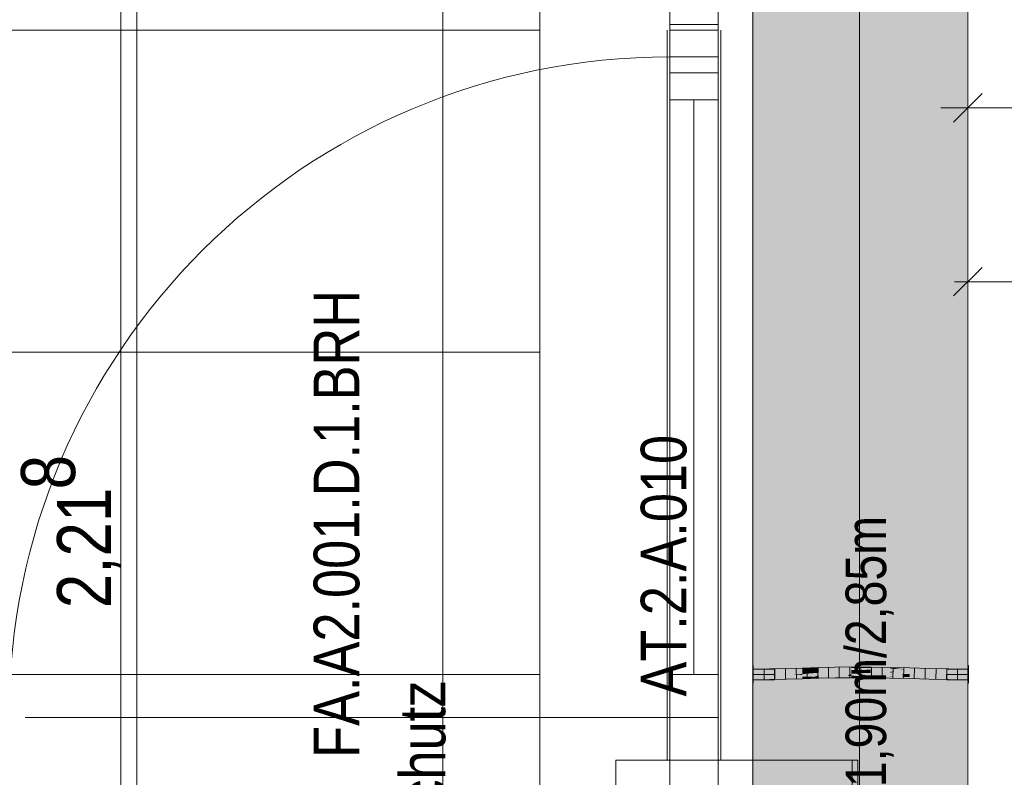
# Model space of a CAD drawing. Extents: x -620 to 300, y 62 to 1112.
# Tile 88 of 95: x -157 to -120, y 800 to 828. Entities that reach past the tile are written whole.
import ezdxf
from ezdxf.lldxf.tags import DXFTag

# ---------------------------------------------------------------- set-up
doc = ezdxf.new("R2010")
doc.units = 0
doc.layers.get('0').update_dxf_attribs({"lineweight": 13})
for name, color, linetype, lineweight, true_color in [('00_Beschriftung UZ', 3, 'Continuous', 13, 0x00ff00), ('30 -33 Aussenwände- 7 Fassade_ Elemente', 7, 'Continuous', 9, 0x00aacc), ('30 -35 Decken- 1 Konstruktion-Träger- Stahlbeton', 7, 'grob-A06G9S5M8I', 13, 0x33aa00), ('70 -72 Beschriftung- 1 Beschriftung allgemein', 7, 'Continuous', 9, 0xff6633), ('70 -76 Bemaßung- 2 Allgemein', 9, 'Continuous', 5, 0x808080), ('E_Leerrohr 20', 7, 'Continuous', 13, 0xcc0099), ('E_Leerrohr 20-Shading', 7, 'Continuous', 13, 0xcc0099), ('iwb_Schraffur_Unterzug', 7, 'Continuous', 5, 0xffffcc)]:
    doc.layers.add(name, color=color, linetype=linetype, lineweight=lineweight, true_color=true_color)
for name, color, linetype, lineweight in [('30 -33 Aussenwände- 8 Sonnenschutz', 7, 'Continuous', 9), ('60- 61 allgemeine Ausstattung- 4 Terrassen', 7, 'Continuous', 9), ('70 -71 Achsen- 1 Gebäudeachsen', 7, 'STRICHPUNKT2-A06G9S5N8I', 18)]:
    doc.layers.add(name, color=color, linetype=linetype, lineweight=lineweight)
doc.styles.get("Standard").update_dxf_attribs({"font": 'ARIALN.TTF'})
tags = doc.linetypes.add('grob-A06G9S5M8I', pattern=[14, 3, -8, 3]).pattern_tags.tags
tags[8:9] = [DXFTag(74, 4), DXFTag(75, 0), DXFTag(340, '0'), DXFTag(46, 0.0), DXFTag(50, 0.0), DXFTag(44, 0.0), DXFTag(45, 0.0)]
tags[6:7] = [DXFTag(74, 4), DXFTag(75, 0), DXFTag(340, '0'), DXFTag(46, 0.0), DXFTag(50, 0.0), DXFTag(44, 0.0), DXFTag(45, 0.0)]
tags[4:5] = [DXFTag(74, 4), DXFTag(75, 0), DXFTag(340, '0'), DXFTag(46, 0.0), DXFTag(50, 0.0), DXFTag(44, 0.0), DXFTag(45, 0.0)]
tags = doc.linetypes.add('STRICHPUNKT2', pattern=[12.7, 6.35, -3.175, 0, -3.175]).pattern_tags.tags
tags[10:11] = [DXFTag(74, 4), DXFTag(75, 0), DXFTag(340, '0'), DXFTag(46, 0.0), DXFTag(50, 0.0), DXFTag(44, 0.0), DXFTag(45, 0.0)]
tags[8:9] = [DXFTag(74, 4), DXFTag(75, 0), DXFTag(340, '0'), DXFTag(46, 0.0), DXFTag(50, 0.0), DXFTag(44, 0.0), DXFTag(45, 0.0)]
tags[6:7] = [DXFTag(74, 4), DXFTag(75, 0), DXFTag(340, '0'), DXFTag(46, 0.0), DXFTag(50, 0.0), DXFTag(44, 0.0), DXFTag(45, 0.0)]
tags[4:5] = [DXFTag(74, 4), DXFTag(75, 0), DXFTag(340, '0'), DXFTag(46, 0.0), DXFTag(50, 0.0), DXFTag(44, 0.0), DXFTag(45, 0.0)]
tags = doc.linetypes.add('STRICHPUNKT2-A06G9S5N8I', pattern=[12.7, 6.35, -3.175, 0, -3.175]).pattern_tags.tags
tags[10:11] = [DXFTag(74, 4), DXFTag(75, 0), DXFTag(340, '0'), DXFTag(46, 0.0), DXFTag(50, 0.0), DXFTag(44, 0.0), DXFTag(45, 0.0)]
tags[8:9] = [DXFTag(74, 4), DXFTag(75, 0), DXFTag(340, '0'), DXFTag(46, 0.0), DXFTag(50, 0.0), DXFTag(44, 0.0), DXFTag(45, 0.0)]
tags[6:7] = [DXFTag(74, 4), DXFTag(75, 0), DXFTag(340, '0'), DXFTag(46, 0.0), DXFTag(50, 0.0), DXFTag(44, 0.0), DXFTag(45, 0.0)]
tags[4:5] = [DXFTag(74, 4), DXFTag(75, 0), DXFTag(340, '0'), DXFTag(46, 0.0), DXFTag(50, 0.0), DXFTag(44, 0.0), DXFTag(45, 0.0)]

# ---------------------------------------------------------------- blocks, each defined once
blk = doc.blocks.new('Shading-A06G9S3C8I', base_point=(-124.441, 803.234))
at = {"layer": 'E_Leerrohr 20-Shading', "color": 223, "true_color": 0xc67fb4}
for points in [[(-128.931, 803.522), (-128.932, 803.579), (-129.537, 803.519), (-129.537, 803.574)], [(-128.324, 803.534), (-128.325, 803.593), (-128.931, 803.522), (-128.932, 803.579)], [(-127.716, 803.552), (-127.717, 803.61), (-128.324, 803.534), (-128.325, 803.593)], [(-127.717, 803.61), (-127.716, 803.552), (-127.276, 803.623), (-127.276, 803.607)], [(-127.276, 803.607), (-127.716, 803.552), (-127.276, 803.566), (-127.345, 803.563)], [(-127.345, 803.563), (-127.107, 803.57), (-127.107, 803.575)], [(-127.276, 803.607), (-127.108, 803.628), (-127.276, 803.623)], [(-127.108, 803.628), (-127.276, 803.607), (-127.107, 803.575), (-127.276, 803.566)], [(-126.497, 803.6), (-126.498, 803.643), (-127.107, 803.575), (-127.108, 803.628)], [(-127.107, 803.57), (-126.497, 803.585), (-127.107, 803.575), (-126.497, 803.6)], [(-125.887, 803.614), (-125.887, 803.651), (-126.497, 803.6), (-126.498, 803.643)], [(-126.497, 803.585), (-125.887, 803.593), (-126.497, 803.6), (-125.887, 803.614)], [(-125.887, 803.614), (-125.52, 803.611), (-125.887, 803.651), (-125.52, 803.65)], [(-125.887, 803.593), (-125.16, 803.589), (-125.887, 803.614), (-125.159, 803.608)], [(-125.52, 803.611), (-125.159, 803.608), (-125.52, 803.65), (-125.159, 803.648)], [(-125.16, 803.589), (-124.433, 803.576), (-125.159, 803.608), (-124.433, 803.585)], [(-124.433, 803.585), (-124.432, 803.634), (-125.159, 803.608), (-125.159, 803.648)], [(-124.433, 803.585), (-124.303, 803.579), (-124.432, 803.634), (-123.982, 803.57)], [(-124.433, 803.576), (-123.934, 803.563), (-124.433, 803.585)], [(-124.432, 803.634), (-123.982, 803.57), (-123.706, 803.615), (-123.708, 803.561)], [(-123.982, 803.57), (-124.303, 803.579), (-123.944, 803.564), (-123.998, 803.566)], [(-123.998, 803.566), (-123.934, 803.563), (-123.944, 803.564)], [(-123.708, 803.561), (-123.982, 803.57), (-123.708, 803.558), (-123.944, 803.564)], [(-123.944, 803.564), (-123.934, 803.563), (-123.708, 803.558), (-123.708, 803.557)], [(-122.984, 803.539), (-122.982, 803.596), (-123.708, 803.561), (-123.706, 803.615)], [(-123.708, 803.561), (-123.708, 803.558), (-122.984, 803.539), (-122.984, 803.537)], [(-123.708, 803.558), (-123.708, 803.557), (-122.984, 803.537)], [(-122.26, 803.522), (-122.259, 803.58), (-122.984, 803.539), (-122.982, 803.596)], [(-121.537, 803.516), (-121.537, 803.574), (-122.26, 803.522), (-122.259, 803.58)], [(-129.537, 803.519), (-129.537, 803.517), (-128.931, 803.522), (-128.931, 803.521)], [(-129.537, 803.517), (-129.537, 803.516), (-128.931, 803.521)], [(-129.537, 803.174), (-128.926, 803.183), (-129.537, 803.233), (-128.926, 803.238)], [(-128.931, 803.521), (-128.324, 803.534), (-128.931, 803.522), (-128.324, 803.534)], [(-128.315, 803.206), (-128.316, 803.251), (-128.926, 803.183), (-128.926, 803.238)], [(-128.926, 803.179), (-128.315, 803.193), (-128.926, 803.183), (-128.315, 803.206)], [(-127.706, 803.236), (-127.707, 803.269), (-128.315, 803.206), (-128.316, 803.251)], [(-128.315, 803.193), (-127.706, 803.21), (-128.315, 803.206), (-127.706, 803.236)], [(-127.706, 803.236), (-127.273, 803.258), (-127.707, 803.269), (-127.274, 803.282)], [(-127.706, 803.236), (-127.706, 803.21), (-127.273, 803.258), (-127.273, 803.223)], [(-127.273, 803.258), (-127.099, 803.267), (-127.274, 803.282), (-127.099, 803.287)], [(-127.273, 803.223), (-127.098, 803.229), (-127.273, 803.258), (-127.099, 803.267)], [(-126.492, 803.292), (-126.492, 803.302), (-127.099, 803.267), (-127.099, 803.287)], [(-127.098, 803.229), (-126.491, 803.243), (-127.099, 803.267), (-126.492, 803.292)], [(-125.886, 803.307), (-125.886, 803.31), (-126.492, 803.301), (-126.492, 803.302)], [(-126.492, 803.292), (-125.886, 803.306), (-126.492, 803.301), (-125.886, 803.307)], [(-126.491, 803.243), (-125.885, 803.251), (-126.492, 803.292), (-125.886, 803.306)], [(-125.886, 803.31), (-125.526, 803.307), (-125.688, 803.309)], [(-125.886, 803.31), (-125.886, 803.306), (-125.526, 803.307), (-125.526, 803.303)], [(-125.886, 803.306), (-125.885, 803.251), (-125.526, 803.303), (-125.527, 803.25)], [(-125.526, 803.307), (-125.526, 803.308), (-125.688, 803.309)], [(-125.526, 803.303), (-125.527, 803.25), (-125.163, 803.299), (-125.164, 803.248)], [(-125.526, 803.308), (-125.526, 803.307), (-125.163, 803.307), (-125.163, 803.304)], [(-125.526, 803.307), (-125.526, 803.303), (-125.163, 803.304), (-125.163, 803.3)], [(-125.526, 803.303), (-125.163, 803.299), (-125.453, 803.302)], [(-125.163, 803.299), (-125.163, 803.3), (-125.453, 803.302)], [(-125.163, 803.299), (-125.164, 803.248), (-124.44, 803.277), (-124.441, 803.234)], [(-125.163, 803.304), (-124.44, 803.286), (-125.163, 803.307), (-124.44, 803.291)], [(-124.44, 803.291), (-124.44, 803.293), (-125.163, 803.307)], [(-125.163, 803.3), (-124.44, 803.277), (-125.163, 803.304), (-124.44, 803.286)], [(-125.163, 803.3), (-125.163, 803.299), (-124.835, 803.29)], [(-125.163, 803.299), (-124.44, 803.277), (-124.835, 803.29)], [(-124.441, 803.234), (-123.717, 803.216), (-124.44, 803.277), (-123.716, 803.245)], [(-124.44, 803.293), (-124.44, 803.286), (-123.977, 803.281), (-124.238, 803.279)], [(-124.44, 803.286), (-124.44, 803.277), (-124.238, 803.279)], [(-124.238, 803.279), (-124.44, 803.277), (-123.716, 803.261), (-123.716, 803.245)], [(-123.977, 803.281), (-124.238, 803.279), (-123.716, 803.272), (-123.716, 803.261)], [(-123.716, 803.272), (-123.716, 803.274), (-123.977, 803.281)], [(-123.717, 803.216), (-122.992, 803.196), (-123.716, 803.245), (-122.991, 803.211)], [(-122.991, 803.247), (-122.99, 803.254), (-123.716, 803.272), (-123.716, 803.274)], [(-123.716, 803.272), (-123.716, 803.261), (-122.991, 803.247), (-122.991, 803.235)], [(-123.716, 803.261), (-123.716, 803.245), (-122.991, 803.235), (-122.991, 803.211)], [(-122.992, 803.196), (-122.265, 803.18), (-122.991, 803.211), (-122.265, 803.185)], [(-122.264, 803.227), (-122.264, 803.239), (-122.991, 803.247), (-122.99, 803.254)], [(-122.991, 803.211), (-122.265, 803.185), (-122.991, 803.247), (-122.264, 803.227)], [(-122.984, 803.537), (-122.26, 803.522), (-122.984, 803.539)], [(-121.537, 803.174), (-121.537, 803.233), (-122.265, 803.185), (-122.264, 803.239)], [(-129.537, 803.174), (-128.926, 803.179), (-128.926, 803.183)], [(-122.265, 803.18), (-121.537, 803.174), (-122.265, 803.185)]]:
    blk.add_solid(points, dxfattribs=at)
at = {"layer": 'E_Leerrohr 20-Shading', "color": 231, "true_color": 0xe17fc9}
for points in [[(-127.712, 803.41), (-127.345, 803.563), (-127.716, 803.552)], [(-127.345, 803.563), (-127.712, 803.41), (-127.276, 803.561), (-127.274, 803.423)], [(-127.106, 803.558), (-127.107, 803.57), (-127.345, 803.563)], [(-127.274, 803.423), (-127.103, 803.428), (-127.276, 803.561), (-127.106, 803.558)], [(-126.496, 803.547), (-126.497, 803.585), (-127.106, 803.558), (-127.107, 803.57)], [(-127.106, 803.558), (-127.103, 803.428), (-126.496, 803.547), (-126.495, 803.445)], [(-125.886, 803.542), (-125.887, 803.593), (-126.496, 803.547), (-126.497, 803.585)], [(-125.16, 803.544), (-125.16, 803.589), (-125.886, 803.542), (-125.887, 803.593)], [(-124.434, 803.553), (-124.433, 803.576), (-125.16, 803.544), (-125.16, 803.589)], [(-124.434, 803.553), (-124.436, 803.471), (-123.934, 803.563), (-124.292, 803.471)], [(-123.934, 803.563), (-124.433, 803.576), (-124.434, 803.553)], [(-123.934, 803.563), (-124.292, 803.471), (-123.708, 803.557), (-123.71, 803.472)], [(-128.929, 803.379), (-128.931, 803.521), (-129.537, 803.374), (-129.537, 803.516)], [(-129.537, 803.374), (-129.221, 803.375), (-128.929, 803.379)], [(-129.537, 803.374), (-128.928, 803.37), (-128.929, 803.376)], [(-128.928, 803.37), (-129.537, 803.374), (-128.928, 803.308), (-129.537, 803.315)], [(-129.537, 803.315), (-129.537, 803.233), (-128.928, 803.308), (-128.926, 803.238)], [(-129.221, 803.375), (-128.929, 803.376), (-128.929, 803.379)], [(-128.32, 803.393), (-128.324, 803.534), (-128.929, 803.379), (-128.931, 803.521)], [(-128.929, 803.376), (-128.32, 803.38), (-128.929, 803.377), (-128.32, 803.393)], [(-128.32, 803.393), (-128.32, 803.393), (-128.929, 803.377), (-128.929, 803.379)], [(-128.929, 803.376), (-128.928, 803.37), (-128.32, 803.38), (-128.319, 803.361)], [(-128.319, 803.361), (-128.928, 803.37), (-128.318, 803.299), (-128.928, 803.308)], [(-128.928, 803.308), (-128.926, 803.238), (-128.318, 803.299), (-128.316, 803.251)], [(-127.712, 803.41), (-127.716, 803.552), (-128.32, 803.393), (-128.324, 803.534)], [(-127.711, 803.385), (-127.712, 803.41), (-128.32, 803.38), (-128.32, 803.393)], [(-128.022, 803.382), (-128.32, 803.38), (-127.71, 803.349), (-128.319, 803.361)], [(-127.709, 803.328), (-127.71, 803.349), (-128.319, 803.335), (-128.319, 803.361)], [(-127.708, 803.289), (-127.709, 803.328), (-128.318, 803.299), (-128.319, 803.335)], [(-128.318, 803.299), (-128.316, 803.251), (-127.708, 803.289), (-127.707, 803.269)], [(-127.711, 803.385), (-128.022, 803.382), (-127.71, 803.372)], [(-128.022, 803.382), (-127.71, 803.349), (-127.71, 803.372)], [(-127.711, 803.385), (-127.274, 803.423), (-127.712, 803.41)], [(-127.711, 803.385), (-127.102, 803.39), (-127.274, 803.423), (-127.103, 803.425)], [(-127.102, 803.39), (-127.711, 803.385), (-127.101, 803.353), (-127.71, 803.372)], [(-127.71, 803.372), (-127.71, 803.349), (-127.101, 803.353), (-127.1, 803.336)], [(-127.147, 803.321), (-127.1, 803.336), (-127.709, 803.328), (-127.71, 803.349)], [(-127.274, 803.282), (-127.147, 803.321), (-127.708, 803.289), (-127.709, 803.328)], [(-127.708, 803.289), (-127.707, 803.269), (-127.274, 803.282)], [(-127.103, 803.425), (-127.103, 803.428), (-127.274, 803.423)], [(-127.099, 803.287), (-127.1, 803.321), (-127.274, 803.282), (-127.147, 803.321)], [(-127.1, 803.321), (-127.1, 803.336), (-127.147, 803.321)], [(-127.103, 803.428), (-126.494, 803.443), (-126.495, 803.445)], [(-126.494, 803.43), (-126.494, 803.443), (-127.103, 803.425), (-127.103, 803.428)], [(-127.102, 803.39), (-126.494, 803.394), (-127.103, 803.425), (-126.494, 803.43)], [(-126.494, 803.394), (-127.102, 803.39), (-126.492, 803.334), (-127.101, 803.353)], [(-127.101, 803.353), (-127.1, 803.336), (-126.492, 803.334), (-126.492, 803.325)], [(-126.492, 803.325), (-127.1, 803.336), (-126.492, 803.315), (-127.1, 803.321)], [(-127.1, 803.321), (-127.099, 803.287), (-126.492, 803.315), (-126.492, 803.302)], [(-126.496, 803.547), (-126.495, 803.445), (-125.886, 803.542), (-125.886, 803.458)], [(-125.886, 803.458), (-126.495, 803.445), (-125.886, 803.455), (-126.494, 803.443)], [(-126.494, 803.443), (-125.886, 803.451), (-125.886, 803.455)], [(-125.886, 803.431), (-125.886, 803.451), (-126.494, 803.43), (-126.494, 803.443)], [(-126.494, 803.394), (-125.886, 803.397), (-126.494, 803.43), (-125.886, 803.431)], [(-126.014, 803.326), (-125.886, 803.397), (-126.493, 803.338), (-126.494, 803.394)], [(-126.022, 803.321), (-126.014, 803.326), (-126.492, 803.334), (-126.493, 803.338)], [(-126.492, 803.334), (-126.492, 803.325), (-126.022, 803.321)], [(-125.886, 803.31), (-126.022, 803.321), (-126.492, 803.315), (-126.492, 803.325)], [(-125.886, 803.31), (-126.492, 803.315), (-126.492, 803.302)], [(-125.886, 803.32), (-125.886, 803.322), (-126.022, 803.321), (-126.014, 803.326)], [(-125.886, 803.32), (-126.022, 803.321), (-125.886, 803.317)], [(-126.022, 803.321), (-125.886, 803.31), (-125.886, 803.317)], [(-125.886, 803.322), (-125.886, 803.397), (-126.014, 803.326)], [(-125.522, 803.543), (-125.886, 803.542), (-125.523, 803.463), (-125.886, 803.458)], [(-125.523, 803.458), (-125.523, 803.463), (-125.886, 803.455), (-125.886, 803.458)], [(-125.523, 803.45), (-125.523, 803.458), (-125.886, 803.451), (-125.886, 803.455)], [(-125.886, 803.431), (-125.523, 803.45), (-125.886, 803.451)], [(-125.523, 803.45), (-125.886, 803.431), (-125.524, 803.429)], [(-125.886, 803.431), (-125.886, 803.397), (-125.689, 803.43), (-125.689, 803.396)], [(-125.162, 803.396), (-125.886, 803.397), (-125.781, 803.32), (-125.886, 803.322)], [(-125.886, 803.322), (-125.886, 803.32), (-125.781, 803.32)], [(-125.526, 803.308), (-125.266, 803.318), (-125.886, 803.32), (-125.369, 803.321)], [(-125.526, 803.308), (-125.886, 803.32), (-125.886, 803.317)], [(-125.688, 803.312), (-125.886, 803.317), (-125.688, 803.309), (-125.886, 803.31)], [(-125.162, 803.396), (-125.781, 803.32), (-125.163, 803.322)], [(-125.689, 803.396), (-125.162, 803.396), (-125.689, 803.43), (-125.162, 803.427)], [(-125.526, 803.308), (-125.688, 803.312), (-125.688, 803.309)], [(-125.163, 803.307), (-125.163, 803.315), (-125.526, 803.308), (-125.266, 803.318)], [(-125.523, 803.45), (-125.524, 803.429), (-125.161, 803.445), (-125.162, 803.427)], [(-125.16, 803.544), (-125.522, 803.543), (-125.161, 803.467), (-125.523, 803.463)], [(-125.161, 803.467), (-125.523, 803.463), (-125.161, 803.448), (-125.523, 803.45)], [(-125.161, 803.445), (-125.161, 803.448), (-125.523, 803.45)], [(-125.266, 803.318), (-125.163, 803.322), (-125.369, 803.321)], [(-125.163, 803.315), (-125.163, 803.322), (-125.266, 803.318)], [(-125.162, 803.396), (-125.163, 803.322), (-124.438, 803.392), (-124.439, 803.331)], [(-124.439, 803.331), (-125.163, 803.322), (-124.44, 803.294), (-125.163, 803.315)], [(-125.163, 803.315), (-125.163, 803.307), (-124.44, 803.294), (-124.44, 803.293)], [(-125.162, 803.427), (-124.437, 803.417), (-125.161, 803.445), (-124.437, 803.43)], [(-125.162, 803.396), (-124.438, 803.392), (-125.162, 803.427), (-124.437, 803.417)], [(-125.16, 803.544), (-125.161, 803.467), (-124.434, 803.553), (-124.436, 803.471)], [(-124.436, 803.471), (-125.161, 803.467), (-124.436, 803.44), (-125.161, 803.448)], [(-125.161, 803.448), (-124.437, 803.434), (-124.436, 803.44)], [(-124.437, 803.43), (-124.437, 803.434), (-125.161, 803.445), (-125.161, 803.448)], [(-123.977, 803.34), (-124.439, 803.331), (-123.977, 803.281), (-124.44, 803.293)], [(-123.976, 803.388), (-124.438, 803.392), (-123.977, 803.34), (-124.439, 803.331)], [(-124.438, 803.392), (-123.713, 803.386), (-124.437, 803.417), (-123.712, 803.404)], [(-124.436, 803.44), (-124.437, 803.434), (-124.417, 803.439)], [(-124.417, 803.439), (-124.437, 803.434), (-123.711, 803.429), (-123.712, 803.415)], [(-123.712, 803.413), (-123.712, 803.415), (-124.437, 803.43), (-124.437, 803.434)], [(-124.437, 803.417), (-123.712, 803.404), (-124.437, 803.43), (-123.712, 803.413)], [(-124.292, 803.471), (-124.436, 803.471), (-124.417, 803.439), (-124.436, 803.44)], [(-123.71, 803.472), (-124.292, 803.471), (-123.711, 803.429), (-124.417, 803.439)], [(-123.713, 803.386), (-123.976, 803.388), (-123.714, 803.345), (-123.977, 803.34)], [(-123.714, 803.345), (-123.977, 803.34), (-123.716, 803.274), (-123.977, 803.281)], [(-123.714, 803.345), (-123.716, 803.274), (-122.988, 803.359), (-122.99, 803.254)], [(-123.713, 803.386), (-123.714, 803.345), (-122.987, 803.38), (-122.988, 803.359)], [(-123.713, 803.386), (-122.987, 803.38), (-123.712, 803.404), (-122.987, 803.391)], [(-123.711, 803.429), (-123.712, 803.415), (-122.986, 803.417), (-122.987, 803.396)], [(-122.987, 803.396), (-123.712, 803.415), (-123.712, 803.413)], [(-123.712, 803.404), (-122.987, 803.391), (-123.712, 803.413), (-122.987, 803.396)], [(-123.71, 803.472), (-123.711, 803.429), (-122.985, 803.473), (-122.986, 803.417)], [(-122.985, 803.473), (-122.984, 803.537), (-123.71, 803.472), (-123.708, 803.557)], [(-122.988, 803.359), (-122.99, 803.254), (-122.262, 803.37), (-122.264, 803.239)], [(-122.987, 803.38), (-122.988, 803.359), (-122.262, 803.376), (-122.262, 803.37)], [(-122.987, 803.396), (-122.262, 803.38), (-122.985, 803.473), (-122.261, 803.476)], [(-122.262, 803.38), (-122.987, 803.396), (-122.987, 803.391)], [(-122.987, 803.38), (-122.262, 803.376), (-122.987, 803.391), (-122.262, 803.38)], [(-122.261, 803.476), (-122.26, 803.522), (-122.985, 803.473), (-122.984, 803.537)], [(-122.262, 803.37), (-122.264, 803.239), (-121.537, 803.374), (-121.537, 803.233)], [(-121.537, 803.374), (-121.537, 803.516), (-122.262, 803.38), (-122.26, 803.522)], [(-121.537, 803.374), (-122.262, 803.38), (-122.262, 803.376)], [(-122.262, 803.376), (-122.262, 803.37), (-121.537, 803.374)]]:
    blk.add_solid(points, dxfattribs=at)
blk = doc.blocks.new('Shading-A06G9S3E8I', base_point=(-122.325, 803.374))
at = {"layer": 'E_Leerrohr 20-Shading', "color": 213, "true_color": 0xd67fc0}
for points in [[(-122.325, 803.574), (-122.325, 803.374), (-121.537, 803.574), (-121.537, 803.374)], [(-121.537, 803.704), (-121.537, 803.374), (-121.525, 803.704), (-121.525, 803.374)], [(-122.325, 803.374), (-122.325, 803.174), (-121.537, 803.374), (-121.537, 803.174)], [(-121.525, 803.374), (-121.537, 803.374), (-121.525, 803.309), (-121.537, 803.309)], [(-121.537, 803.309), (-121.537, 803.044), (-121.525, 803.309), (-121.525, 803.044)]]:
    blk.add_solid(points, dxfattribs=at)
blk = doc.blocks.new('Shading-A06G9S3G8I', base_point=(-128.749, 803.174))
at = {"layer": 'E_Leerrohr 20-Shading', "color": 213, "true_color": 0xd67fc0}
for points in [[(-129.537, 803.374), (-129.537, 803.704), (-129.549, 803.374), (-129.549, 803.704)], [(-128.749, 803.374), (-128.749, 803.574), (-129.537, 803.374), (-129.537, 803.574)], [(-129.537, 803.309), (-129.537, 803.374), (-129.549, 803.309), (-129.549, 803.374)], [(-129.549, 803.044), (-129.537, 803.044), (-129.549, 803.309), (-129.537, 803.309)], [(-128.749, 803.174), (-128.749, 803.374), (-129.537, 803.174), (-129.537, 803.374)]]:
    blk.add_solid(points, dxfattribs=at)
blk = doc.blocks.new('Referenz-A06G9S5P8I')
at = {"layer": '30 -33 Aussenwände- 7 Fassade_ Elemente', "color": 0, "linetype": 'grob-A06G9S5M8I', "lineweight": -2, "ltscale": 0.13}
for p, q in [((-137.489, 833.474), (-137.489, 786.414)), ((-132.749, 827.374), (-132.749, 800.174)), ((-130.749, 827.374), (-130.749, 800.174)), ((-132.649, 801.774), (-132.649, 825.774)), ((-156.649, 801.774), (-132.649, 801.774))]:
    blk.add_line(p, q, dxfattribs=at)
at = {"layer": '30 -33 Aussenwände- 7 Fassade_ Elemente', "color": 0, "linetype": 'Continuous', "lineweight": -2, "ltscale": 0.13}
for p, q in [((-132.649, 826.374), (-132.649, 828.174)), ((-130.849, 828.174), (-130.849, 826.374)), ((-132.649, 827.574), (-130.849, 827.574)), ((-132.649, 800.174), (-132.649, 827.574)), ((-130.849, 827.574), (-130.849, 800.174)), ((-132.649, 825.774), (-132.649, 827.374)), ((-132.649, 827.374), (-130.849, 827.374)), ((-130.849, 827.374), (-130.849, 825.774)), ((-130.849, 826.374), (-132.649, 826.374)), ((-132.649, 824.774), (-132.649, 826.374)), ((-130.849, 826.374), (-130.849, 824.774)), ((-132.649, 801.774), (-132.649, 825.774)), ((-130.849, 825.774), (-132.649, 825.774)), ((-130.849, 825.774), (-130.849, 801.774)), ((-130.849, 824.774), (-132.649, 824.774)), ((-131.749, 803.374), (-131.749, 824.774)), ((-132.649, 801.774), (-132.649, 803.374)), ((-132.649, 803.374), (-130.849, 803.374)), ((-130.849, 803.374), (-130.849, 801.774)), ((-132.649, 800.174), (-132.649, 801.774)), ((-132.649, 800.174), (-132.649, 801.774)), ((-132.649, 801.774), (-130.849, 801.774)), ((-130.849, 801.774), (-132.649, 801.774)), ((-130.849, 801.774), (-130.849, 800.174)), ((-130.849, 801.774), (-130.849, 800.174)), ((-132.649, 800.174), (-125.849, 800.174)), ((-132.649, 798.974), (-132.649, 800.174)), ((-130.849, 800.174), (-132.649, 800.174)), ((-130.849, 800.174), (-132.649, 800.174)), ((-125.849, 800.174), (-125.849, 798.974))]:
    blk.add_line(p, q, dxfattribs=at)
at = {"layer": '30 -33 Aussenwände- 7 Fassade_ Elemente', "color": 0, "lineweight": -2}
for p, q in [((-134.649, 800.174), (-132.649, 800.174)), ((-134.649, 781.574), (-134.649, 800.174)), ((-132.649, 800.174), (-132.649, 798.574)), ((-130.849, 800.174), (-132.649, 800.174)), ((-125.649, 800.174), (-130.849, 800.174)), ((-130.849, 798.574), (-130.849, 800.174)), ((-125.649, 781.574), (-125.649, 800.174))]:
    blk.add_line(p, q, dxfattribs=at)
at = {"layer": '30 -33 Aussenwände- 7 Fassade_ Elemente', "color": 0, "linetype": 'grob-A06G9S5M8I', "lineweight": -2, "ltscale": 0.13}
blk.add_ellipse((-132.649, 801.774), major_axis=(0, 24.6), ratio=1, start_param=0, end_param=1.570796, dxfattribs=at)
at = {"layer": '30 -35 Decken- 1 Konstruktion-Träger- Stahlbeton', "color": 0, "lineweight": -2}
for p, q in [((-129.549, 995.474), (-129.549, 778.474)), ((-121.549, 995.474), (-121.549, 778.474))]:
    blk.add_line(p, q, dxfattribs=at)
at = {"layer": '60- 61 allgemeine Ausstattung- 4 Terrassen', "color": 0, "lineweight": -2}
for p, q in [((-153.089, 786.414), (-153.089, 1004.874)), ((-141.089, 786.414), (-141.089, 1004.874)), ((-137.489, 786.414), (-137.489, 998.674)), ((-443.61, 827.374), (-137.489, 827.374)), ((-443.61, 815.374), (-137.489, 815.374)), ((-443.61, 803.374), (-137.489, 803.374))]:
    blk.add_line(p, q, dxfattribs=at)
at = {"layer": '70 -71 Achsen- 1 Gebäudeachsen', "color": 0, "linetype": 'STRICHPUNKT2-A06G9S5N8I', "lineweight": -2, "ltscale": 0.13}
blk.add_line((-125.579, 1084.393), (-125.579, 84.953), dxfattribs=at)
at = {"layer": '70 -76 Bemaßung- 2 Allgemein', "color": 0, "linetype": 'Continuous', "lineweight": -2, "ltscale": 0.13}
for p, q in [((-152.489, 787.475), (-152.489, 829.714)), ((-121.549, 826.974), (-121.549, 823.474)), ((-122.08, 823.944), (-121.019, 825.005)), ((-122.549, 824.474), (-120.489, 824.474)), ((-78.31, 824.474), (-120.489, 824.474)), ((-121.549, 820.001), (-121.549, 817.001)), ((-122.08, 817.47), (-121.019, 818.531)), ((-122.049, 818.001), (-120.489, 818.001)), ((-87.85, 818.001), (-120.489, 818.001))]:
    blk.add_line(p, q, dxfattribs=at)
at = {"layer": '00_Beschriftung UZ', "color": 0, "linetype": 'ByBlock', "lineweight": -2, "ltscale": 0.13, "insert": (-126.1, 791.53), "char_height": 1.51033, "attachment_point": 1, "rotation": 90}
blk.add_mtext('{\\fArial Narrow;UK UZ +11,90m/2,85m}', dxfattribs=at)
at = {"layer": '30 -33 Aussenwände- 8 Sonnenschutz', "color": 0, "linetype": 'Continuous', "lineweight": -2, "ltscale": 0.13, "insert": (-142.702, 790.797), "char_height": 1.7, "attachment_point": 1, "rotation": 90}
blk.add_mtext('{\\fArial Narrow;Sonnenschutz}', dxfattribs=at)
at = {"layer": '70 -72 Beschriftung- 1 Beschriftung allgemein', "color": 0, "linetype": 'Continuous', "lineweight": -2, "ltscale": 0.13, "char_height": 1.7, "attachment_point": 1, "rotation": 90}
for s, insert in [('{\\fArial Narrow;FA.A2.001.D.1.BRH}', (-145.905, 800.267)), ('{\\fArial Narrow;AT.2.A.010}', (-133.725, 802.55))]:
    blk.add_mtext(s, dxfattribs=dict(at, insert=insert))
at = {"layer": '70 -76 Bemaßung- 2 Allgemein', "color": 0, "linetype": 'Continuous', "lineweight": -2, "ltscale": 0.13, "char_height": 2.01377, "attachment_point": 1, "rotation": 90}
for s, insert in [('{\\fArial Narrow;8}', (-156.8, 810.264)), ('{\\fArial Narrow;2,21}', (-155.458, 805.838))]:
    blk.add_mtext(s, dxfattribs=dict(at, insert=insert))
blk = doc.blocks.new('Referenz-A06G9S5R8I')
at = {"layer": 'iwb_Schraffur_Unterzug', "linetype": 'Continuous', "ltscale": 0.13}
blk.add_solid([(-129.579, 778.383), (-129.579, 995.453), (-121.579, 778.383), (-121.579, 995.453)], dxfattribs=at)
blk = doc.blocks.new('Enddeckel-A06G9SEH8I')
at = {"color": 0, "linetype": 'ByBlock', "lineweight": -2, "ltscale": 0.13}
for p, q in [((-129.537, 803.704), (-129.549, 803.704)), ((-129.549, 803.511), (-129.549, 803.704)), ((-129.537, 803.511), (-129.537, 803.704)), ((-128.749, 803.574), (-129.537, 803.574)), ((-129.537, 803.457), (-129.537, 803.574)), ((-128.749, 803.457), (-128.749, 803.574)), ((-129.549, 803.237), (-129.549, 803.511)), ((-129.549, 803.044), (-129.549, 803.237)), ((-129.537, 803.237), (-129.537, 803.511)), ((-129.537, 803.291), (-129.537, 803.457)), ((-129.537, 803.174), (-129.537, 803.291)), ((-129.537, 803.044), (-129.537, 803.237)), ((-128.749, 803.291), (-128.749, 803.457)), ((-128.749, 803.174), (-128.749, 803.291)), ((-129.549, 803.044), (-129.537, 803.044)), ((-129.537, 803.174), (-128.749, 803.174))]:
    blk.add_line(p, q, dxfattribs=at)
at = {"color": 0, "linetype": 'STRICHPUNKT2', "lineweight": 5, "ltscale": 0.13}
blk.add_line((-129.537, 803.374), (-128.749, 803.374), dxfattribs=at)
blk = doc.blocks.new('Enddeckel-A06G9SEL8I')
at = {"color": 0, "linetype": 'ByBlock', "lineweight": -2, "ltscale": 0.13}
for p, q in [((-121.537, 803.574), (-122.325, 803.574)), ((-122.325, 803.574), (-122.325, 803.457)), ((-121.525, 803.704), (-121.537, 803.704)), ((-121.537, 803.704), (-121.537, 803.511)), ((-121.537, 803.574), (-121.537, 803.457)), ((-121.525, 803.704), (-121.525, 803.511)), ((-122.325, 803.457), (-122.325, 803.291)), ((-122.325, 803.291), (-122.325, 803.174)), ((-121.537, 803.511), (-121.537, 803.237)), ((-121.537, 803.457), (-121.537, 803.291)), ((-121.537, 803.291), (-121.537, 803.174)), ((-121.537, 803.237), (-121.537, 803.044)), ((-121.525, 803.511), (-121.525, 803.237)), ((-121.525, 803.237), (-121.525, 803.044)), ((-122.325, 803.174), (-121.537, 803.174)), ((-121.537, 803.044), (-121.525, 803.044))]:
    blk.add_line(p, q, dxfattribs=at)
at = {"color": 0, "linetype": 'STRICHPUNKT2', "lineweight": 5, "ltscale": 0.13}
blk.add_line((-121.537, 803.374), (-122.325, 803.374), dxfattribs=at)
blk = doc.blocks.new('Flexrohr-A06G9SEN8I')
at = {"color": 0, "linetype": 'ByBlock', "lineweight": -2, "ltscale": 0.13}
for p, q in [((-128.932, 803.579), (-129.537, 803.574)), ((-129.537, 803.574), (-129.537, 803.174)), ((-129.536, 803.562), (-129.535, 803.186)), ((-129.137, 803.566), (-129.134, 803.19)), ((-128.325, 803.593), (-128.932, 803.579)), ((-128.739, 803.572), (-128.732, 803.196)), ((-128.34, 803.58), (-128.331, 803.204)), ((-127.717, 803.61), (-128.325, 803.593)), ((-127.941, 803.592), (-127.931, 803.216)), ((-127.108, 803.628), (-127.717, 803.61)), ((-127.541, 803.603), (-127.531, 803.228)), ((-127.141, 803.615), (-127.131, 803.24)), ((-126.498, 803.643), (-127.108, 803.628)), ((-126.74, 803.625), (-126.732, 803.249)), ((-125.887, 803.651), (-126.498, 803.643)), ((-126.339, 803.633), (-126.334, 803.257)), ((-125.937, 803.639), (-125.936, 803.263)), ((-125.159, 803.648), (-125.887, 803.651)), ((-125.536, 803.638), (-125.537, 803.262)), ((-124.432, 803.634), (-125.159, 803.648)), ((-125.134, 803.636), (-125.139, 803.26)), ((-124.733, 803.628), (-124.74, 803.252)), ((-123.706, 803.615), (-124.432, 803.634)), ((-124.332, 803.62), (-124.341, 803.244)), ((-123.932, 803.609), (-123.942, 803.233)), ((-122.982, 803.596), (-123.706, 803.615)), ((-123.532, 803.599), (-123.542, 803.223)), ((-123.132, 803.588), (-123.142, 803.212)), ((-122.259, 803.58), (-122.982, 803.596)), ((-122.733, 803.578), (-122.741, 803.202)), ((-122.334, 803.57), (-122.34, 803.194)), ((-121.537, 803.574), (-122.259, 803.58)), ((-121.936, 803.566), (-121.939, 803.19)), ((-121.537, 803.574), (-121.537, 803.174)), ((-128.315, 803.193), (-128.926, 803.179)), ((-127.706, 803.21), (-128.315, 803.193)), ((-127.098, 803.229), (-127.706, 803.21)), ((-126.491, 803.243), (-127.098, 803.229)), ((-125.885, 803.251), (-126.491, 803.243)), ((-125.164, 803.248), (-125.885, 803.251)), ((-124.441, 803.235), (-125.164, 803.248)), ((-123.717, 803.215), (-124.441, 803.235)), ((-122.992, 803.196), (-123.717, 803.215)), ((-122.265, 803.18), (-122.992, 803.196)), ((-128.926, 803.179), (-129.537, 803.174)), ((-121.537, 803.174), (-122.265, 803.18))]:
    blk.add_line(p, q, dxfattribs=at)

msp = doc.modelspace()

# ---------------------------------------------------------------- block references
at = {"color": 8, "lineweight": 13, "ltscale": 0.13, "true_color": 0x808080}
msp.add_blockref('Referenz-A06G9S5P8I', (0, 0), dxfattribs=at)
at = {"color": 8, "lineweight": 25, "ltscale": 0.25, "true_color": 0x808080}
msp.add_blockref('Referenz-A06G9S5R8I', (0, 0), dxfattribs=at)
at = {"layer": 'E_Leerrohr 20'}
for name, p in [('Shading-A06G9S3G8I', (-128.749, 803.174)), ('Shading-A06G9S3C8I', (-124.441, 803.234)), ('Shading-A06G9S3E8I', (-122.325, 803.374))]:
    msp.add_blockref(name, p, dxfattribs=at)
at = {"layer": 'E_Leerrohr 20', "ltscale": 0.13}
for name in ['Enddeckel-A06G9SEH8I', 'Flexrohr-A06G9SEN8I', 'Enddeckel-A06G9SEL8I']:
    msp.add_blockref(name, (0, 0), dxfattribs=at)

doc.saveas('drawing.dxf')
